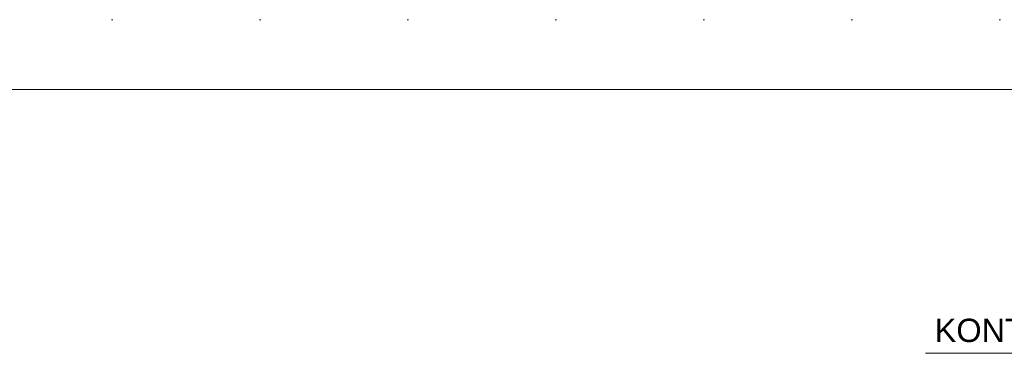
# Model space of a CAD drawing. Header units: centimetres. Extents: x -43488 to -10641, y 2063 to 22960.
# Tile 52 of 72: x -37047 to -36623, y 9208 to 9352. Entities that reach past the tile are written whole.
import ezdxf

# ---------------------------------------------------------------- set-up
doc = ezdxf.new("R2010")
doc.units = ezdxf.units.CM
doc.header["$MEASUREMENT"] = 0
doc.linetypes.add('Kropkowana', pattern=[63.499999, 0, -63.499999])
for name, color, linetype, lineweight, true_color in [('!!!_PRZEKROJE_Nr_pióra__6', 7, 'Continuous', 18, 0x3fa3ff), ('!rzut przekrojów_Nr_pióra__6', 7, 'Continuous', 18, 0x3fa3ff), ('linie pomocnicze_Nr_pióra__14', 7, 'Continuous', 18, 0xcc0000), ('Otoczenie i krajobraz_Nr_pióra__20', 7, 'Continuous', 18, 0xffd4d4)]:
    doc.layers.add(name, color=color, linetype=linetype, lineweight=lineweight, true_color=true_color)
doc.styles.add('STYL_AUTOMATYCZNY_1', font='txt')

msp = doc.modelspace()

# ---------------------------------------------------------------- linework, layer by layer
at = {"layer": '!rzut przekrojów_Nr_pióra__6', "color": 161, "linetype": 'Continuous', "lineweight": 18, "true_color": 0x3fa3ff}
msp.add_line((-36514.65, 9208.37), (-36657.19, 9208.37), dxfattribs=at)
at = {"layer": 'linie pomocnicze_Nr_pióra__14', "color": 12, "linetype": 'Continuous', "lineweight": 18, "true_color": 0xcc0000}
msp.add_line((-38221.17, 9321.68), (-34794.21, 9321.68), dxfattribs=at)
at = {"layer": 'Otoczenie i krajobraz_Nr_pióra__20', "color": 254, "linetype": 'Kropkowana', "lineweight": 18, "true_color": 0xffd4d4}
msp.add_line((-38406.17, 9351.68), (-34769.21, 9351.68), dxfattribs=at)

# ---------------------------------------------------------------- texts
at = {"layer": '!!!_PRZEKROJE_Nr_pióra__6', "color": 161, "linetype": 'Continuous', "lineweight": 18, "true_color": 0x3fa3ff, "insert": (-36657.19, 9217.3), "char_height": 10, "attachment_point": 4, "style": 'STYL_AUTOMATYCZNY_1'}
msp.add_mtext('\\A1;{\\pql;\\fArial|b0|i0|c238|p38; \\fArial|b0|i0|c238|p38;KONTR\\fArial|b0|i0|c238|p38;ŁATY \\fArial|b0|i0|c238|p38;2,5\\fArial|b0|i0|c238|p38;X\\fArial|b0|i0|c238|p38;5\\fArial|b0|i0|c238|p38;cm}', dxfattribs=at)

doc.saveas('drawing.dxf')
